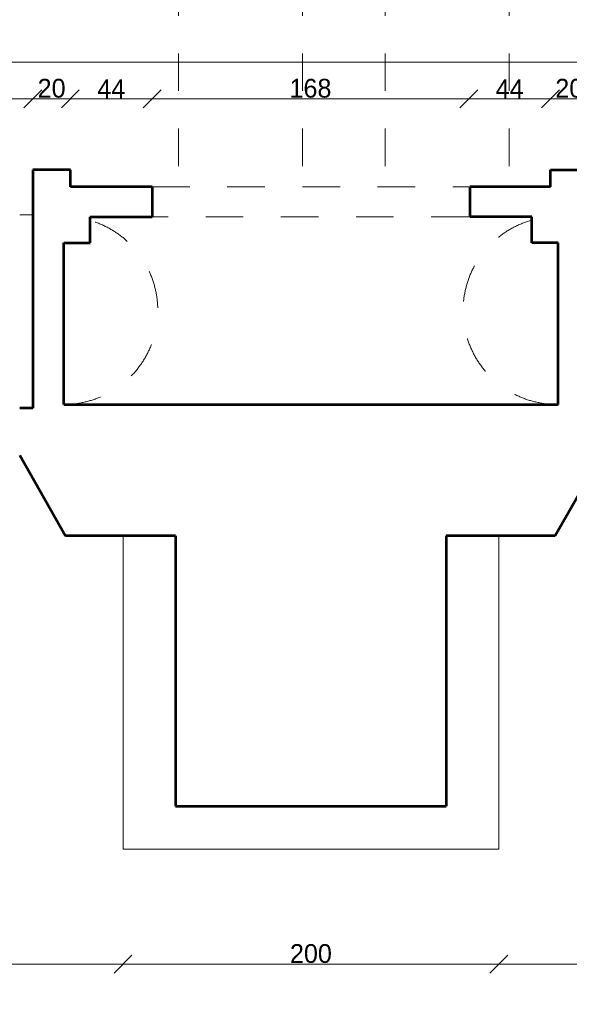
# Model space of a CAD drawing. Header units: inches. Extents: x -21887 to 84279, y -131485 to 67836.
# Tile 96 of 256: x 29611 to 32536, y -28165 to -22920. Entities that reach past the tile are written whole.
import ezdxf

# ---------------------------------------------------------------- set-up
doc = ezdxf.new("R2010")
doc.units = ezdxf.units.IN
doc.header["$MEASUREMENT"] = 0
doc.linetypes.add('Dashed', pattern=[400, 200, -200])
doc.layers.get('0').update_dxf_attribs({"lineweight": 13})
doc.layers.get('Defpoints').update_dxf_attribs({"lineweight": 13})
for name, color, linetype, lineweight in [('AI_MURY', 7, 'Continuous', 53), ('Dimensioning', 7, 'Continuous', 13), ('DRZWI', 7, 'Continuous', 13), ('PODCIAGI', 7, 'Continuous', 13)]:
    doc.layers.add(name, color=color, linetype=linetype, lineweight=lineweight)
doc.styles.add('GENERATED_STYLE_7', font='txt')
doc.styles.add('Style-Courier New', font='txt')
doc.dimstyles.new('Dimstyle_4', dxfattribs={"dimtxt": 100, "dimasz": 95, "dimexe": 0, "dimexo": 0, "dimgap": 0.09, "dimtad": 1, "dimdec": 0, "dimlfac": 0.1, "dimzin": 0, "dimdsep": 46, "dimlunit": 5, "dimtxsty": 'GENERATED_STYLE_7', "dimblk": 'ARROWHEAD_6', "dimcen": 0.09, "dimclrd": 161, "dimclre": 161, "dimclrt": 7, "dimadec": 0, "dimazin": 0, "dimtfac": 1, "dimtdec": 0, "dimtmove": 0, "dimatfit": 3, "dimfxl": 0, "dimtolj": 1, "dimtzin": 0, "dimarcsym": 0})
doc.dimstyles.new('Dimstyle_5', dxfattribs={"dimtxt": 100, "dimasz": 95, "dimexe": 0.18, "dimexo": 0, "dimgap": 0.09, "dimtad": 1, "dimtih": 1, "dimtoh": 1, "dimdec": 0, "dimlfac": 0.1, "dimzin": 0, "dimdsep": 46, "dimlunit": 5, "dimtxsty": 'GENERATED_STYLE_7', "dimblk": 'ARROWHEAD_6', "dimcen": 0.09, "dimclrd": 161, "dimclre": 161, "dimclrt": 7, "dimadec": 0, "dimazin": 0, "dimtfac": 1, "dimtdec": 0, "dimtmove": 0, "dimatfit": 3, "dimfxl": 0, "dimtolj": 1, "dimtzin": 0, "dimarcsym": 0})

# ---------------------------------------------------------------- blocks, each defined once
blk = doc.blocks.new('ARROWHEAD_6')
at = {"color": 0, "linetype": 'Continuous'}
for p, q in [((0, 0), (-1, 0)), ((-0.5, -0.5), (0.5, 0.5))]:
    blk.add_line(p, q, dxfattribs=at)
blk = doc.blocks.new('*U183')
at = {"layer": 'Defpoints', "color": 0, "linetype": 'Continuous'}
for p in [(-270, -24609.3), (56990.5, -24609.3), (57180.5, -28359.3)]:
    blk.add_point(p, dxfattribs=at)
at = {"layer": 'Dimensioning', "color": 161, "linetype": 'Continuous', "lineweight": -2}
for p, q in [((-269.9, -24609.3), (-270, -24609.3)), ((-270, -28264.3), (-270, -24704.3)), ((-269.9, -28359.3), (-270, -28359.3))]:
    blk.add_line(p, q, dxfattribs=at)
at = {"layer": 'Dimensioning', "color": 161, "linetype": 'Continuous', "lineweight": -2, "xscale": 95, "yscale": 95, "zscale": 95}
for p, rotation in [((-270, -24609.3), 90), ((-270, -28359.3), 270)]:
    blk.add_blockref('ARROWHEAD_6', p, dxfattribs=dict(at, rotation=rotation))
at = {"layer": 'Dimensioning', "color": 7, "linetype": 'Continuous', "insert": (-326.3, -26484.3), "char_height": 100, "attachment_point": 5, "rotation": 90, "style": 'GENERATED_STYLE_7'}
blk.add_mtext('375', dxfattribs=at)
blk = doc.blocks.new('*D1913')
at = {"layer": 'Defpoints'}
for p in [(-270, -24609.3), (56990.5, -24609.3), (-270, -26484.3), (57180.5, -28359.3)]:
    blk.add_point(p, dxfattribs=at)
at = {"layer": 'Dimensioning', "color": 161, "linetype": 'Continuous'}
blk.add_blockref('*U183', (0, 0), dxfattribs=at)
blk = doc.blocks.new('*U184')
at = {"layer": 'Defpoints', "color": 0, "linetype": 'Continuous'}
for p in [(-270, -21459.3), (57580.5, -21459.3), (56990.5, -24609.3)]:
    blk.add_point(p, dxfattribs=at)
at = {"layer": 'Dimensioning', "color": 161, "linetype": 'Continuous', "lineweight": -2}
for p, q in [((-269.9, -21459.3), (-270, -21459.3)), ((-270, -24514.3), (-270, -21554.3)), ((-269.9, -24609.3), (-270, -24609.3))]:
    blk.add_line(p, q, dxfattribs=at)
at = {"layer": 'Dimensioning', "color": 161, "linetype": 'Continuous', "lineweight": -2, "xscale": 95, "yscale": 95, "zscale": 95}
for p, rotation in [((-270, -21459.3), 90), ((-270, -24609.3), 270)]:
    blk.add_blockref('ARROWHEAD_6', p, dxfattribs=dict(at, rotation=rotation))
at = {"layer": 'Dimensioning', "color": 7, "linetype": 'Continuous', "insert": (-326.3, -23034.3), "char_height": 100, "attachment_point": 5, "rotation": 90, "style": 'GENERATED_STYLE_7'}
blk.add_mtext('315', dxfattribs=at)
blk = doc.blocks.new('*U1771')
at = {"layer": 'Defpoints'}
for p in [(122.4, -22997.2), (57973, -22997.2), (122.4, -23034.3), (57383, -26147.2)]:
    blk.add_point(p, dxfattribs=at)
at = {"layer": 'Dimensioning', "color": 161, "linetype": 'Continuous'}
blk.add_blockref('*U184', (392.5, -1537.9), dxfattribs=at)
blk = doc.blocks.new('*D1914')
at = {"layer": 'Defpoints'}
for p in [(122.4, 0), (122.4, -22997.2), (57973, -22997.2), (57383, -26147.2)]:
    blk.add_point(p, dxfattribs=at)
at = {"layer": 'Dimensioning', "color": 161, "linetype": 'Continuous'}
blk.add_blockref('*U1771', (0, 0), dxfattribs=at)
blk = doc.blocks.new('*U1065')
at = {"layer": 'Defpoints', "color": 0, "linetype": 'Continuous'}
for p in [(20880.5, -23145.2), (36580.5, -23145.2), (36580.5, -23145.2)]:
    blk.add_point(p, dxfattribs=at)
at = {"layer": 'Dimensioning', "color": 161, "linetype": 'Continuous', "lineweight": -2}
for p, q in [((20880.5, -23145.2), (20880.5, -23145.4)), ((20975.5, -23145.2), (36485.5, -23145.2)), ((36580.5, -23145.2), (36580.5, -23145.4))]:
    blk.add_line(p, q, dxfattribs=at)
at = {"layer": 'Dimensioning', "color": 161, "linetype": 'Continuous', "lineweight": -2, "xscale": 95, "yscale": 95, "zscale": 95, "rotation": 180}
blk.add_blockref('ARROWHEAD_6', (20880.5, -23145.2), dxfattribs=at)
at = {"layer": 'Dimensioning', "color": 161, "linetype": 'Continuous', "lineweight": -2, "xscale": 95, "yscale": 95, "zscale": 95}
blk.add_blockref('ARROWHEAD_6', (36580.5, -23145.2), dxfattribs=at)
at = {"layer": 'Dimensioning', "color": 7, "linetype": 'Continuous', "insert": (28730.5, -23088.9), "char_height": 100, "attachment_point": 5, "style": 'GENERATED_STYLE_7'}
blk.add_mtext('1570', dxfattribs=at)
blk = doc.blocks.new('*D1998')
at = {"layer": 'Defpoints'}
for p in [(20880.5, -23145.2), (28730.5, -23145.2), (36580.5, -23145.2), (36580.5, -23145.2)]:
    blk.add_point(p, dxfattribs=at)
at = {"layer": 'Dimensioning', "color": 161, "linetype": 'Continuous'}
blk.add_blockref('*U1065', (0, 0), dxfattribs=at)
blk = doc.blocks.new('*U375')
at = {"layer": 'Defpoints', "color": 0, "linetype": 'Continuous'}
for p in [(-3768.9, -27324.3), (62095.5, -27324.3), (62070.5, -30824.3)]:
    blk.add_point(p, dxfattribs=at)
at = {"layer": 'Dimensioning', "color": 161, "linetype": 'Continuous', "lineweight": -2}
for p, q in [((-3768.7, -27324.3), (-3768.9, -27324.3)), ((-3768.9, -30729.3), (-3768.9, -27419.3)), ((-3768.7, -30824.3), (-3768.9, -30824.3))]:
    blk.add_line(p, q, dxfattribs=at)
at = {"layer": 'Dimensioning', "color": 161, "linetype": 'Continuous', "lineweight": -2, "xscale": 95, "yscale": 95, "zscale": 95}
for p, rotation in [((-3768.9, -27324.3), 90), ((-3768.9, -30824.3), 270)]:
    blk.add_blockref('ARROWHEAD_6', p, dxfattribs=dict(at, rotation=rotation))
at = {"layer": 'Dimensioning', "color": 7, "linetype": 'Continuous', "insert": (-3825.2, -29074.3), "char_height": 100, "attachment_point": 5, "rotation": 90, "style": 'GENERATED_STYLE_7'}
blk.add_mtext('350', dxfattribs=at)
blk = doc.blocks.new('*D2395')
at = {"layer": 'Defpoints'}
for p in [(-3768.9, -27324.3), (62095.5, -27324.3), (-3768.9, -29074.3), (62070.5, -30824.3)]:
    blk.add_point(p, dxfattribs=at)
at = {"layer": 'Dimensioning', "color": 161, "linetype": 'Continuous'}
blk.add_blockref('*U375', (0, 0), dxfattribs=at)
blk = doc.blocks.new('*U376')
at = {"layer": 'Defpoints', "color": 0, "linetype": 'Continuous'}
for p in [(-3768.9, -23758.2), (61880.5, -23758.2), (62095.5, -27324.3)]:
    blk.add_point(p, dxfattribs=at)
at = {"layer": 'Dimensioning', "color": 161, "linetype": 'Continuous', "lineweight": -2}
for p, q in [((-3768.7, -23758.2), (-3768.9, -23758.2)), ((-3768.9, -27229.3), (-3768.9, -23853.2)), ((-3768.7, -27324.3), (-3768.9, -27324.3))]:
    blk.add_line(p, q, dxfattribs=at)
at = {"layer": 'Dimensioning', "color": 161, "linetype": 'Continuous', "lineweight": -2, "xscale": 95, "yscale": 95, "zscale": 95}
for p, rotation in [((-3768.9, -23758.2), 90), ((-3768.9, -27324.3), 270)]:
    blk.add_blockref('ARROWHEAD_6', p, dxfattribs=dict(at, rotation=rotation))
at = {"layer": 'Dimensioning', "color": 7, "linetype": 'Continuous', "insert": (-3825.2, -25541.2), "char_height": 100, "attachment_point": 5, "rotation": 90, "style": 'GENERATED_STYLE_7'}
blk.add_mtext('357', dxfattribs=at)
blk = doc.blocks.new('*U1772')
at = {"layer": 'Defpoints'}
for p in [(-2777.6, -24404.3), (62871.9, -24404.3), (-2777.6, -25541.2), (63086.9, -27970.5)]:
    blk.add_point(p, dxfattribs=at)
at = {"layer": 'Dimensioning', "color": 161, "linetype": 'Continuous'}
blk.add_blockref('*U376', (991.3, -646.2), dxfattribs=at)
blk = doc.blocks.new('*D2396')
at = {"layer": 'Defpoints'}
for p in [(-2777.6, 0), (-2777.6, -24404.3), (62871.9, -24404.3), (63086.9, -27970.5)]:
    blk.add_point(p, dxfattribs=at)
at = {"layer": 'Dimensioning', "color": 161, "linetype": 'Continuous'}
blk.add_blockref('*U1772', (0, 0), dxfattribs=at)
blk = doc.blocks.new('*U377')
at = {"layer": 'Defpoints', "color": 0, "linetype": 'Continuous'}
for p in [(-3768.9, -21459.3), (61832.4, -21459.3), (61880.5, -23758.2)]:
    blk.add_point(p, dxfattribs=at)
at = {"layer": 'Dimensioning', "color": 161, "linetype": 'Continuous', "lineweight": -2}
for p, q in [((-3768.7, -21459.3), (-3768.9, -21459.3)), ((-3768.9, -23663.2), (-3768.9, -21554.3)), ((-3768.7, -23758.2), (-3768.9, -23758.2))]:
    blk.add_line(p, q, dxfattribs=at)
at = {"layer": 'Dimensioning', "color": 161, "linetype": 'Continuous', "lineweight": -2, "xscale": 95, "yscale": 95, "zscale": 95}
for p, rotation in [((-3768.9, -21459.3), 90), ((-3768.9, -23758.2), 270)]:
    blk.add_blockref('ARROWHEAD_6', p, dxfattribs=dict(at, rotation=rotation))
at = {"layer": 'Dimensioning', "color": 7, "linetype": 'Continuous', "insert": (-3825.2, -22608.7), "char_height": 100, "attachment_point": 5, "rotation": 90, "style": 'GENERATED_STYLE_7'}
blk.add_mtext('230', dxfattribs=at)
blk = doc.blocks.new('*U1773')
at = {"layer": 'Defpoints'}
for p in [(-3488.6, -22004), (62112.7, -22004), (-3488.6, -22608.7), (62160.9, -24302.8)]:
    blk.add_point(p, dxfattribs=at)
at = {"layer": 'Dimensioning', "color": 161, "linetype": 'Continuous'}
blk.add_blockref('*U377', (280.3, -544.7), dxfattribs=at)
blk = doc.blocks.new('*D2397')
at = {"layer": 'Defpoints'}
for p in [(-3488.6, 0), (-3488.6, -22004), (62112.7, -22004), (62160.9, -24302.8)]:
    blk.add_point(p, dxfattribs=at)
at = {"layer": 'Dimensioning', "color": 161, "linetype": 'Continuous'}
blk.add_blockref('*U1773', (0, 0), dxfattribs=at)
blk = doc.blocks.new('*U385')
at = {"layer": 'Defpoints', "color": 0, "linetype": 'Continuous'}
for p in [(4587.2, -24861.2), (52873.8, -24861.2), (48910.5, -26299.3)]:
    blk.add_point(p, dxfattribs=at)
at = {"layer": 'Dimensioning', "color": 161, "linetype": 'Continuous', "lineweight": -2}
for p, q in [((4587.4, -24861.2), (4587.2, -24861.2)), ((4587.2, -26204.3), (4587.2, -24956.2)), ((4587.4, -26299.3), (4587.2, -26299.3))]:
    blk.add_line(p, q, dxfattribs=at)
at = {"layer": 'Dimensioning', "color": 161, "linetype": 'Continuous', "lineweight": -2, "xscale": 95, "yscale": 95, "zscale": 95}
for p, rotation in [((4587.2, -24861.2), 90), ((4587.2, -26299.3), 270)]:
    blk.add_blockref('ARROWHEAD_6', p, dxfattribs=dict(at, rotation=rotation))
at = {"layer": 'Dimensioning', "color": 7, "linetype": 'Continuous', "insert": (4532.8, -25580.3), "char_height": 100, "attachment_point": 5, "rotation": 90, "style": 'GENERATED_STYLE_7'}
blk.add_mtext('144', dxfattribs=at)
blk = doc.blocks.new('*D2461')
at = {"layer": 'Defpoints'}
for p in [(4587.2, -24861.2), (52873.8, -24861.2), (4587.2, -25580.3), (48910.5, -26299.3)]:
    blk.add_point(p, dxfattribs=at)
at = {"layer": 'Dimensioning', "color": 161, "linetype": 'Continuous'}
blk.add_blockref('*U385', (0, 0), dxfattribs=at)
blk = doc.blocks.new('*U1322')
at = {"layer": 'Defpoints', "color": 0, "linetype": 'Continuous'}
for p in [(27310.5, -26887.6), (30160.5, -27011.1), (30160.5, -27951.3)]:
    blk.add_point(p, dxfattribs=at)
at = {"layer": 'Dimensioning', "color": 161, "linetype": 'Continuous', "lineweight": -2}
for p, q in [((27310.5, -27951.1), (27310.5, -27951.4)), ((27405.5, -27951.3), (30065.5, -27951.3)), ((30160.5, -27951.1), (30160.5, -27951.4))]:
    blk.add_line(p, q, dxfattribs=at)
at = {"layer": 'Dimensioning', "color": 161, "linetype": 'Continuous', "lineweight": -2, "xscale": 95, "yscale": 95, "zscale": 95, "rotation": 180}
blk.add_blockref('ARROWHEAD_6', (27310.5, -27951.3), dxfattribs=at)
at = {"layer": 'Dimensioning', "color": 161, "linetype": 'Continuous', "lineweight": -2, "xscale": 95, "yscale": 95, "zscale": 95}
blk.add_blockref('ARROWHEAD_6', (30160.5, -27951.3), dxfattribs=at)
at = {"layer": 'Dimensioning', "color": 7, "linetype": 'Continuous', "insert": (28735.5, -27895), "char_height": 100, "attachment_point": 5, "style": 'GENERATED_STYLE_7'}
blk.add_mtext('285', dxfattribs=at)
blk = doc.blocks.new('*D2484')
at = {"layer": 'Defpoints'}
for p in [(27310.5, -26887.6), (30160.5, -27011.1), (28735.5, -27951.3), (30160.5, -27951.3)]:
    blk.add_point(p, dxfattribs=at)
at = {"layer": 'Dimensioning', "color": 161, "linetype": 'Continuous'}
blk.add_blockref('*U1322', (0, 0), dxfattribs=at)
blk = doc.blocks.new('*U1323')
at = {"layer": 'Defpoints', "color": 0, "linetype": 'Continuous'}
for p in [(30160.5, -27011.1), (32160.5, -26965.6), (32160.5, -27951.3)]:
    blk.add_point(p, dxfattribs=at)
at = {"layer": 'Dimensioning', "color": 161, "linetype": 'Continuous', "lineweight": -2}
for p, q in [((30160.5, -27951.1), (30160.5, -27951.4)), ((30255.5, -27951.3), (32065.5, -27951.3)), ((32160.5, -27951.1), (32160.5, -27951.4))]:
    blk.add_line(p, q, dxfattribs=at)
at = {"layer": 'Dimensioning', "color": 161, "linetype": 'Continuous', "lineweight": -2, "xscale": 95, "yscale": 95, "zscale": 95, "rotation": 180}
blk.add_blockref('ARROWHEAD_6', (30160.5, -27951.3), dxfattribs=at)
at = {"layer": 'Dimensioning', "color": 161, "linetype": 'Continuous', "lineweight": -2, "xscale": 95, "yscale": 95, "zscale": 95}
blk.add_blockref('ARROWHEAD_6', (32160.5, -27951.3), dxfattribs=at)
at = {"layer": 'Dimensioning', "color": 7, "linetype": 'Continuous', "insert": (31160.5, -27895), "char_height": 100, "attachment_point": 5, "style": 'GENERATED_STYLE_7'}
blk.add_mtext('200', dxfattribs=at)
blk = doc.blocks.new('*D2485')
at = {"layer": 'Defpoints'}
for p in [(30160.5, -27011.1), (32160.5, -26965.6), (31160.5, -27951.3), (32160.5, -27951.3)]:
    blk.add_point(p, dxfattribs=at)
at = {"layer": 'Dimensioning', "color": 161, "linetype": 'Continuous'}
blk.add_blockref('*U1323', (0, 0), dxfattribs=at)
blk = doc.blocks.new('*U1324')
at = {"layer": 'Defpoints', "color": 0, "linetype": 'Continuous'}
for p in [(32160.5, -26965.6), (35010.5, -27004.1), (35010.5, -27951.3)]:
    blk.add_point(p, dxfattribs=at)
at = {"layer": 'Dimensioning', "color": 161, "linetype": 'Continuous', "lineweight": -2}
for p, q in [((32160.5, -27951.1), (32160.5, -27951.4)), ((32255.5, -27951.3), (34915.5, -27951.3)), ((35010.5, -27951.1), (35010.5, -27951.4))]:
    blk.add_line(p, q, dxfattribs=at)
at = {"layer": 'Dimensioning', "color": 161, "linetype": 'Continuous', "lineweight": -2, "xscale": 95, "yscale": 95, "zscale": 95, "rotation": 180}
blk.add_blockref('ARROWHEAD_6', (32160.5, -27951.3), dxfattribs=at)
at = {"layer": 'Dimensioning', "color": 161, "linetype": 'Continuous', "lineweight": -2, "xscale": 95, "yscale": 95, "zscale": 95}
blk.add_blockref('ARROWHEAD_6', (35010.5, -27951.3), dxfattribs=at)
at = {"layer": 'Dimensioning', "color": 7, "linetype": 'Continuous', "insert": (33585.5, -27895), "char_height": 100, "attachment_point": 5, "style": 'GENERATED_STYLE_7'}
blk.add_mtext('285', dxfattribs=at)
blk = doc.blocks.new('*D2486')
at = {"layer": 'Defpoints'}
for p in [(32160.5, -26965.6), (35010.5, -27004.1), (33585.5, -27951.3), (35010.5, -27951.3)]:
    blk.add_point(p, dxfattribs=at)
at = {"layer": 'Dimensioning', "color": 161, "linetype": 'Continuous'}
blk.add_blockref('*U1324', (0, 0), dxfattribs=at)
blk = doc.blocks.new('*U1491')
at = {"layer": 'Defpoints', "color": 0, "linetype": 'Continuous'}
for p in [(29680.5, -23341.7), (27780.5, -23719.3), (29680.5, -23719.3)]:
    blk.add_point(p, dxfattribs=at)
at = {"layer": 'Dimensioning', "color": 161, "linetype": 'Continuous', "lineweight": -2}
for p, q in [((27780.5, -23341.9), (27780.5, -23341.6)), ((27875.5, -23341.7), (29585.5, -23341.7)), ((29680.5, -23341.9), (29680.5, -23341.6))]:
    blk.add_line(p, q, dxfattribs=at)
at = {"layer": 'Dimensioning', "color": 161, "linetype": 'Continuous', "lineweight": -2, "xscale": 95, "yscale": 95, "zscale": 95, "rotation": 180}
blk.add_blockref('ARROWHEAD_6', (27780.5, -23341.7), dxfattribs=at)
at = {"layer": 'Dimensioning', "color": 161, "linetype": 'Continuous', "lineweight": -2, "xscale": 95, "yscale": 95, "zscale": 95}
blk.add_blockref('ARROWHEAD_6', (29680.5, -23341.7), dxfattribs=at)
at = {"layer": 'Dimensioning', "color": 7, "linetype": 'Continuous', "insert": (28730.5, -23285.5), "char_height": 100, "attachment_point": 5, "style": 'GENERATED_STYLE_7'}
blk.add_mtext('190', dxfattribs=at)
blk = doc.blocks.new('*D3113')
at = {"layer": 'Defpoints'}
for p in [(28730.5, -23341.7), (29680.5, -23341.7), (27780.5, -23719.3), (29680.5, -23719.3)]:
    blk.add_point(p, dxfattribs=at)
at = {"layer": 'Dimensioning', "color": 161, "linetype": 'Continuous'}
blk.add_blockref('*U1491', (0, 0), dxfattribs=at)
blk = doc.blocks.new('*U1492')
at = {"layer": 'Defpoints', "color": 0, "linetype": 'Continuous'}
for p in [(29880.5, -23341.7), (29680.5, -23719.3), (29880.5, -23719.3)]:
    blk.add_point(p, dxfattribs=at)
at = {"layer": 'Dimensioning', "color": 161, "linetype": 'Continuous', "lineweight": -2}
for p, q in [((29680.5, -23341.9), (29680.5, -23341.6)), ((29775.5, -23341.7), (29785.5, -23341.7)), ((29880.5, -23341.9), (29880.5, -23341.6))]:
    blk.add_line(p, q, dxfattribs=at)
at = {"layer": 'Dimensioning', "color": 161, "linetype": 'Continuous', "lineweight": -2, "xscale": 95, "yscale": 95, "zscale": 95, "rotation": 180}
blk.add_blockref('ARROWHEAD_6', (29680.5, -23341.7), dxfattribs=at)
at = {"layer": 'Dimensioning', "color": 161, "linetype": 'Continuous', "lineweight": -2, "xscale": 95, "yscale": 95, "zscale": 95}
blk.add_blockref('ARROWHEAD_6', (29880.5, -23341.7), dxfattribs=at)
at = {"layer": 'Dimensioning', "color": 7, "linetype": 'Continuous', "insert": (29780.5, -23285.5), "char_height": 100, "attachment_point": 5, "style": 'GENERATED_STYLE_7'}
blk.add_mtext('20', dxfattribs=at)
blk = doc.blocks.new('*D3114')
at = {"layer": 'Defpoints'}
for p in [(29780.5, -23341.7), (29880.5, -23341.7), (29680.5, -23719.3), (29880.5, -23719.3)]:
    blk.add_point(p, dxfattribs=at)
at = {"layer": 'Dimensioning', "color": 161, "linetype": 'Continuous'}
blk.add_blockref('*U1492', (0, 0), dxfattribs=at)
blk = doc.blocks.new('*U1493')
at = {"layer": 'Defpoints', "color": 0, "linetype": 'Continuous'}
for p in [(30315.5, -23341.7), (29880.5, -23719.3), (30315.5, -23809.3)]:
    blk.add_point(p, dxfattribs=at)
at = {"layer": 'Dimensioning', "color": 161, "linetype": 'Continuous', "lineweight": -2}
for p, q in [((29880.5, -23341.9), (29880.5, -23341.6)), ((29975.5, -23341.7), (30220.5, -23341.7)), ((30315.5, -23341.9), (30315.5, -23341.6))]:
    blk.add_line(p, q, dxfattribs=at)
at = {"layer": 'Dimensioning', "color": 161, "linetype": 'Continuous', "lineweight": -2, "xscale": 95, "yscale": 95, "zscale": 95, "rotation": 180}
blk.add_blockref('ARROWHEAD_6', (29880.5, -23341.7), dxfattribs=at)
at = {"layer": 'Dimensioning', "color": 161, "linetype": 'Continuous', "lineweight": -2, "xscale": 95, "yscale": 95, "zscale": 95}
blk.add_blockref('ARROWHEAD_6', (30315.5, -23341.7), dxfattribs=at)
at = {"layer": 'Dimensioning', "color": 7, "linetype": 'Continuous', "insert": (30098, -23288), "char_height": 100, "attachment_point": 5, "style": 'GENERATED_STYLE_7'}
blk.add_mtext('44', dxfattribs=at)
blk = doc.blocks.new('*D3115')
at = {"layer": 'Defpoints'}
for p in [(30098, -23341.7), (30315.5, -23341.7), (29880.5, -23719.3), (30315.5, -23809.3)]:
    blk.add_point(p, dxfattribs=at)
at = {"layer": 'Dimensioning', "color": 161, "linetype": 'Continuous'}
blk.add_blockref('*U1493', (0, 0), dxfattribs=at)
blk = doc.blocks.new('*U1494')
at = {"layer": 'Defpoints', "color": 0, "linetype": 'Continuous'}
for p in [(32000.5, -23341.7), (30315.5, -23809.3), (32000.5, -23809.3)]:
    blk.add_point(p, dxfattribs=at)
at = {"layer": 'Dimensioning', "color": 161, "linetype": 'Continuous', "lineweight": -2}
for p, q in [((30315.5, -23341.9), (30315.5, -23341.6)), ((30410.5, -23341.7), (31905.5, -23341.7)), ((32000.5, -23341.9), (32000.5, -23341.6))]:
    blk.add_line(p, q, dxfattribs=at)
at = {"layer": 'Dimensioning', "color": 161, "linetype": 'Continuous', "lineweight": -2, "xscale": 95, "yscale": 95, "zscale": 95, "rotation": 180}
blk.add_blockref('ARROWHEAD_6', (30315.5, -23341.7), dxfattribs=at)
at = {"layer": 'Dimensioning', "color": 161, "linetype": 'Continuous', "lineweight": -2, "xscale": 95, "yscale": 95, "zscale": 95}
blk.add_blockref('ARROWHEAD_6', (32000.5, -23341.7), dxfattribs=at)
at = {"layer": 'Dimensioning', "color": 7, "linetype": 'Continuous', "insert": (31158, -23285.5), "char_height": 100, "attachment_point": 5, "style": 'GENERATED_STYLE_7'}
blk.add_mtext('168', dxfattribs=at)
blk = doc.blocks.new('*D3116')
at = {"layer": 'Defpoints'}
for p in [(31158, -23341.7), (32000.5, -23341.7), (30315.5, -23809.3), (32000.5, -23809.3)]:
    blk.add_point(p, dxfattribs=at)
at = {"layer": 'Dimensioning', "color": 161, "linetype": 'Continuous'}
blk.add_blockref('*U1494', (0, 0), dxfattribs=at)
blk = doc.blocks.new('*U1495')
at = {"layer": 'Defpoints', "color": 0, "linetype": 'Continuous'}
for p in [(32435.5, -23341.7), (32435.5, -23719.3), (32000.5, -23809.3)]:
    blk.add_point(p, dxfattribs=at)
at = {"layer": 'Dimensioning', "color": 161, "linetype": 'Continuous', "lineweight": -2}
for p, q in [((32000.5, -23341.9), (32000.5, -23341.6)), ((32095.5, -23341.7), (32340.5, -23341.7)), ((32435.5, -23341.9), (32435.5, -23341.6))]:
    blk.add_line(p, q, dxfattribs=at)
at = {"layer": 'Dimensioning', "color": 161, "linetype": 'Continuous', "lineweight": -2, "xscale": 95, "yscale": 95, "zscale": 95, "rotation": 180}
blk.add_blockref('ARROWHEAD_6', (32000.5, -23341.7), dxfattribs=at)
at = {"layer": 'Dimensioning', "color": 161, "linetype": 'Continuous', "lineweight": -2, "xscale": 95, "yscale": 95, "zscale": 95}
blk.add_blockref('ARROWHEAD_6', (32435.5, -23341.7), dxfattribs=at)
at = {"layer": 'Dimensioning', "color": 7, "linetype": 'Continuous', "insert": (32218, -23288), "char_height": 100, "attachment_point": 5, "style": 'GENERATED_STYLE_7'}
blk.add_mtext('44', dxfattribs=at)
blk = doc.blocks.new('*D3117')
at = {"layer": 'Defpoints'}
for p in [(32218, -23341.7), (32435.5, -23341.7), (32435.5, -23719.3), (32000.5, -23809.3)]:
    blk.add_point(p, dxfattribs=at)
at = {"layer": 'Dimensioning', "color": 161, "linetype": 'Continuous'}
blk.add_blockref('*U1495', (0, 0), dxfattribs=at)
blk = doc.blocks.new('*U1496')
at = {"layer": 'Defpoints', "color": 0, "linetype": 'Continuous'}
for p in [(32635.5, -23341.7), (32435.5, -23719.3), (32635.5, -23719.3)]:
    blk.add_point(p, dxfattribs=at)
at = {"layer": 'Dimensioning', "color": 161, "linetype": 'Continuous', "lineweight": -2}
for p, q in [((32435.5, -23341.9), (32435.5, -23341.6)), ((32530.5, -23341.7), (32540.5, -23341.7)), ((32635.5, -23341.9), (32635.5, -23341.6))]:
    blk.add_line(p, q, dxfattribs=at)
at = {"layer": 'Dimensioning', "color": 161, "linetype": 'Continuous', "lineweight": -2, "xscale": 95, "yscale": 95, "zscale": 95, "rotation": 180}
blk.add_blockref('ARROWHEAD_6', (32435.5, -23341.7), dxfattribs=at)
at = {"layer": 'Dimensioning', "color": 161, "linetype": 'Continuous', "lineweight": -2, "xscale": 95, "yscale": 95, "zscale": 95}
blk.add_blockref('ARROWHEAD_6', (32635.5, -23341.7), dxfattribs=at)
at = {"layer": 'Dimensioning', "color": 7, "linetype": 'Continuous', "insert": (32535.5, -23285.5), "char_height": 100, "attachment_point": 5, "style": 'GENERATED_STYLE_7'}
blk.add_mtext('20', dxfattribs=at)
blk = doc.blocks.new('*D3118')
at = {"layer": 'Defpoints'}
for p in [(32535.5, -23341.7), (32635.5, -23341.7), (32435.5, -23719.3), (32635.5, -23719.3)]:
    blk.add_point(p, dxfattribs=at)
at = {"layer": 'Dimensioning', "color": 161, "linetype": 'Continuous'}
blk.add_blockref('*U1496', (0, 0), dxfattribs=at)
blk = doc.blocks.new('*U1760')
at = {"layer": 'Defpoints', "color": 0, "linetype": 'Continuous'}
for p in [(28730.5, -26137.1), (33585.5, -26137.1), (33585.5, -47318.2)]:
    blk.add_point(p, dxfattribs=at)
at = {"layer": 'Dimensioning', "color": 161, "linetype": 'Continuous', "lineweight": -2}
for p, q in [((28730.5, -47318.1), (28730.5, -47318.4)), ((28825.5, -47318.2), (33490.5, -47318.2)), ((33585.5, -47318.1), (33585.5, -47318.4))]:
    blk.add_line(p, q, dxfattribs=at)
at = {"layer": 'Dimensioning', "color": 161, "linetype": 'Continuous', "lineweight": -2, "xscale": 95, "yscale": 95, "zscale": 95, "rotation": 180}
blk.add_blockref('ARROWHEAD_6', (28730.5, -47318.2), dxfattribs=at)
at = {"layer": 'Dimensioning', "color": 161, "linetype": 'Continuous', "lineweight": -2, "xscale": 95, "yscale": 95, "zscale": 95}
blk.add_blockref('ARROWHEAD_6', (33585.5, -47318.2), dxfattribs=at)
at = {"layer": 'Dimensioning', "color": 7, "linetype": 'Continuous', "insert": (31158, -47261.9), "char_height": 100, "attachment_point": 5, "style": 'GENERATED_STYLE_7'}
blk.add_mtext('486', dxfattribs=at)
blk = doc.blocks.new('*D3469')
at = {"layer": 'Defpoints'}
for p in [(28730.5, -26137.1), (33585.5, -26137.1), (31158, -47318.2), (33585.5, -47318.2)]:
    blk.add_point(p, dxfattribs=at)
at = {"layer": 'Dimensioning', "color": 161, "linetype": 'Continuous'}
blk.add_blockref('*U1760', (0, 0), dxfattribs=at)

msp = doc.modelspace()

# ---------------------------------------------------------------- linework, layer by layer
at = {"layer": 'AI_MURY', "color": 7, "linetype": 'Continuous'}
for p, q in [((29680.5, -23719.3), (29680.5, -24989.3)), ((29880.5, -23719.3), (29680.5, -23719.3)), ((29880.5, -23809.3), (29880.5, -23719.3)), ((32435.5, -23809.3), (32435.5, -23719.3)), ((32435.5, -23719.3), (32635.5, -23719.3)), ((30315.5, -23809.3), (29880.5, -23809.3)), ((30315.5, -23809.3), (30315.5, -23969.3)), ((32435.5, -23809.3), (32005.5, -23809.3)), ((32005.5, -23809.3), (32005.5, -23969.3)), ((29985.5, -23969.3), (30315.5, -23969.3)), ((29985.5, -24109.3), (29985.5, -23969.3)), ((32335.5, -23969.3), (32005.5, -23969.3)), ((32335.5, -24109.3), (32335.5, -23969.3)), ((29845.5, -24109.3), (29985.5, -24109.3)), ((29845.5, -24969.3), (29845.5, -24109.3)), ((32475.5, -24109.3), (32335.5, -24109.3)), ((32475.5, -24969.3), (32475.5, -24109.3)), ((29680.5, -24989.3), (29610.5, -24989.3)), ((29845.5, -24969.3), (32475.5, -24969.3)), ((29610.9, -25239.3), (29855, -25669.3)), ((32705.1, -25239.3), (32461, -25669.3)), ((30440.5, -25669.3), (29855, -25669.3)), ((30440.5, -25669.3), (30440.5, -27109.3)), ((32461, -25669.3), (31880.5, -25669.3)), ((31880.5, -25669.3), (31880.5, -27109.3)), ((30440.5, -27109.3), (31880.5, -27109.3))]:
    msp.add_line(p, q, dxfattribs=at)
at = {"layer": 'DRZWI', "color": 5, "linetype": 'Continuous'}
msp.add_line((29680.5, -23959.3), (29610.5, -23959.3), dxfattribs=at)
at = {"layer": 'DRZWI', "color": 251, "linetype": 'Continuous'}
for p, q in [((30160.5, -25669.3), (30160.5, -27339.3)), ((32160.5, -25669.3), (32160.5, -27339.3)), ((30160.5, -27339.3), (32160.5, -27339.3))]:
    msp.add_line(p, q, dxfattribs=at)
at = {"layer": 'DRZWI', "color": 253, "linetype": 'Dashed'}
for centre, start, end in [((29845.5, -24469.3), 270, 74.3578), ((32470.5, -24469.3), 105.6422, 270)]:
    msp.add_arc(centre, 500, start, end, dxfattribs=at)
at = {"layer": 'PODCIAGI', "color": 49, "linetype": 'Dashed'}
for p, q in [((30455.5, -15099.3), (30455.5, -23809.3)), ((31115.5, -15099.3), (31115.5, -23809.3)), ((31555.5, -15099.3), (31555.5, -23809.3)), ((32215.5, -15099.3), (32215.5, -23809.3)), ((30315.5, -23809.3), (32000.5, -23809.3)), ((32000.5, -23969.3), (30315.5, -23969.3))]:
    msp.add_line(p, q, dxfattribs=at)

# ---------------------------------------------------------------- dimensions: what is measured, and where the dimension line sits
at = {"layer": 'Dimensioning', "color": 161, "linetype": 'Continuous'}
for base, p1, p2, picture, middle in [((-3488.6, -22004), (62160.9, -24302.8), (62112.7, -22004), '*D2397', (-3488.6, 0)), ((-2777.6, -24404.3), (63086.9, -27970.5), (62871.9, -24404.3), '*D2396', (-2777.6, 0)), ((122.4, -22997.2), (57383, -26147.2), (57973, -22997.2), '*D1914', (122.4, 0)), ((-270, -24609.3), (57180.5, -28359.3), (56990.5, -24609.3), '*D1913', (-270, -26484.3)), ((4587.2, -24861.2), (48910.5, -26299.3), (52873.8, -24861.2), '*D2461', (4587.2, -25580.3)), ((-3768.9, -27324.3), (62070.5, -30824.3), (62095.5, -27324.3), '*D2395', (-3768.9, -29074.3))]:
    dim = msp.add_linear_dim(base=base, p1=p1, p2=p2, angle=90, dimstyle='Dimstyle_4', override={"dimtxsty": 'Style-Courier New', "dimclrd": 0, "dimclre": 161, "dimlwe": 0}, dxfattribs=at)
    dim.commit()
    dim.dimension.update_dxf_attribs({"geometry": picture, "text_midpoint": middle, "dimtype": 128})
for base, p1, p2, picture, middle in [((36580.5, -23145.2), (20880.5, -23145.2), (36580.5, -23145.2), '*D1998', (28730.5, -23145.2)), ((29680.5, -23341.7), (27780.5, -23719.3), (29680.5, -23719.3), '*D3113', (28730.5, -23341.7)), ((29880.5, -23341.7), (29680.5, -23719.3), (29880.5, -23719.3), '*D3114', (29780.5, -23341.7)), ((30315.5180538, -23341.743695), (29880.5180538, -23719.2868952), (30315.5180538, -23809.2868952), '*D3115', (30098.0180538, -23341.743695)), ((32000.5180538, -23341.743695), (30315.5180538, -23809.2868952), (32000.5180538, -23809.2868952), '*D3116', (31158.0180538, -23341.743695)), ((32435.5180538, -23341.743695), (32000.5180538, -23809.2868952), (32435.5180538, -23719.2868952), '*D3117', (32218.0180538, -23341.743695)), ((32635.5, -23341.7), (32435.5, -23719.3), (32635.5, -23719.3), '*D3118', (32535.5, -23341.7)), ((33585.5180538, -47318.2345535), (28730.5180538, -26137.1275666), (33585.5180538, -26137.1275666), '*D3469', (31158.0180538, -47318.2345535)), ((30160.5, -27951.3), (27310.5, -26887.6), (30160.5, -27011.1), '*D2484', (28735.5, -27951.3)), ((32160.5, -27951.3), (30160.5, -27011.1), (32160.5, -26965.6), '*D2485', (31160.5, -27951.3)), ((35010.5, -27951.3), (32160.5, -26965.6), (35010.5, -27004.1), '*D2486', (33585.5, -27951.3))]:
    dim = msp.add_linear_dim(base=base, p1=p1, p2=p2, dimstyle='Dimstyle_5', override={"dimtxsty": 'Style-Courier New', "dimclrd": 0, "dimclre": 161, "dimlwe": 0}, dxfattribs=at)
    dim.commit()
    dim.dimension.update_dxf_attribs({"geometry": picture, "text_midpoint": middle, "dimtype": 128})

doc.saveas('drawing.dxf')
